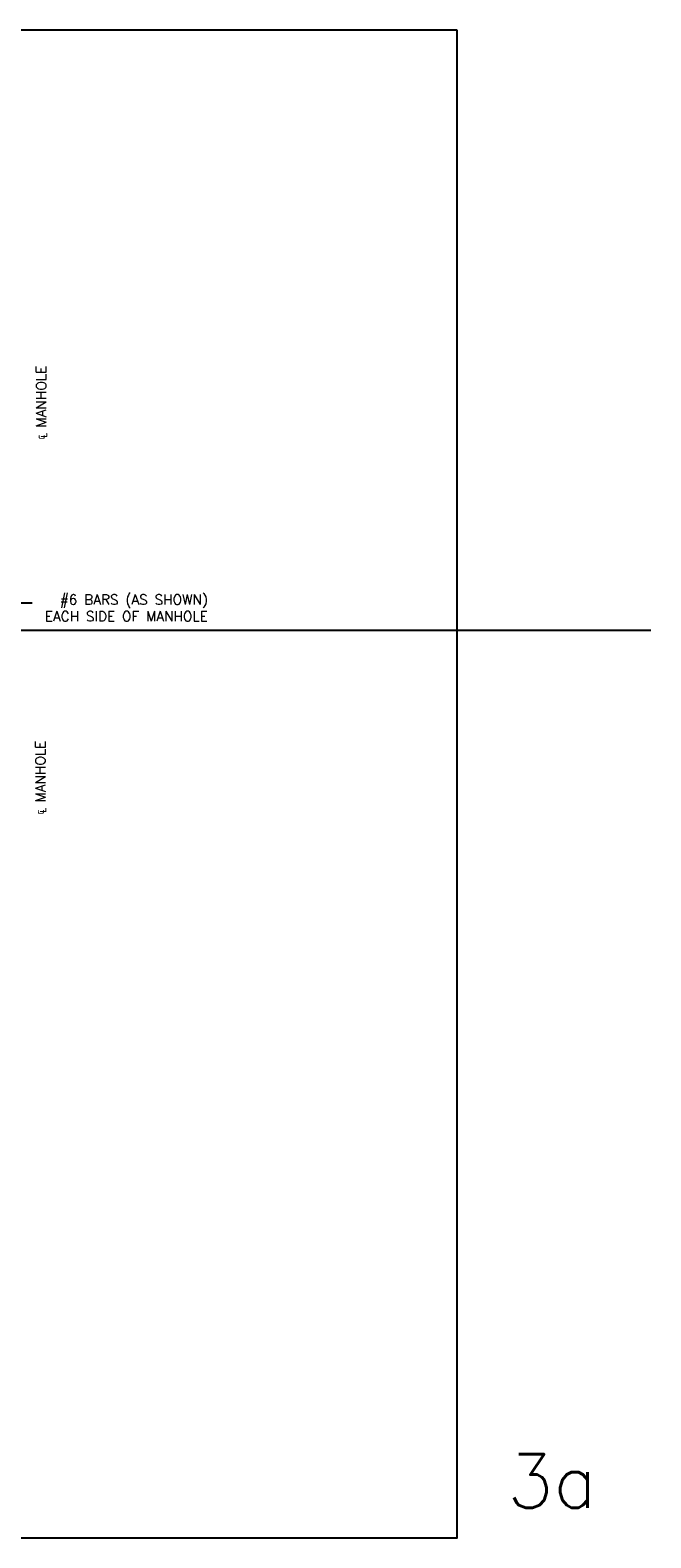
# Model space of a CAD drawing. Extents: x 2360 to 5106, y -824 to 622.
# Tile 19 of 124: x 3800 to 4079, y -422 to 256. Entities that reach past the tile are written whole.
import ezdxf

# ---------------------------------------------------------------- set-up
doc = ezdxf.new("R2010")
doc.units = 0
doc.header["$MEASUREMENT"] = 0
doc.layers.add('FREEZE-LINES', color=8, linetype='CONTINUOUS', plot=False)
doc.layers.add('FREEZE-OUTLINE-TITLES', color=60, linetype='CONTINUOUS')
doc.layers.add('TEXT', color=3, linetype='CONTINUOUS')
doc.styles.add('SIMPLEX', font='simplex')
doc.styles.add('TANK-SLAB$0$SIMPLEX', font='simplex')

msp = doc.modelspace()

# ---------------------------------------------------------------- linework, layer by layer
at = {"layer": 'FREEZE-LINES', "linetype": 'Continuous'}
msp.add_line((4079.29486, -14.31593), (2963.29486, -14.31593), dxfattribs=at)
at = {"layer": 'FREEZE-OUTLINE-TITLES', "color": 60, "linetype": 'Continuous'}
msp.add_lwpolyline([(3992.18868, 255.68774), (2876.18868, 255.68774), (2876.18868, -422.31593), (3992.18868, -422.31593)], close=True, dxfattribs=at)
at = {"layer": 'TEXT'}
msp.add_line((3783.33217, -1.87769), (3801.22307, -1.87769), dxfattribs=at)

# ---------------------------------------------------------------- texts
at = {"layer": 'FREEZE-OUTLINE-TITLES', "color": 60, "linetype": 'Continuous', "insert": (4054.97032, -396.755), "char_height": 24, "width": 64.3261049, "attachment_point": 6, "style": 'SIMPLEX'}
msp.add_mtext('3a', dxfattribs=at)
at = {"layer": 'TEXT', "char_height": 4.5, "width": 78.1775253, "rotation": 90, "style": 'TANK-SLAB$0$SIMPLEX'}
for insert, attachment_point in [((3808.03746, 104.81284), 9), ((3807.66344, -97.03441), 7)]:
    msp.add_mtext('℄ MANHOLE ', dxfattribs=dict(at, insert=insert, attachment_point=attachment_point))
at = {"layer": 'TEXT', "insert": (3880.1932, 1.85139), "char_height": 4.5, "width": 87.6323825, "attachment_point": 3, "style": 'TANK-SLAB$0$SIMPLEX'}
msp.add_mtext('#6 BARS (AS SHOWN) EACH SIDE OF MANHOLE', dxfattribs=at)

doc.saveas('drawing.dxf')
